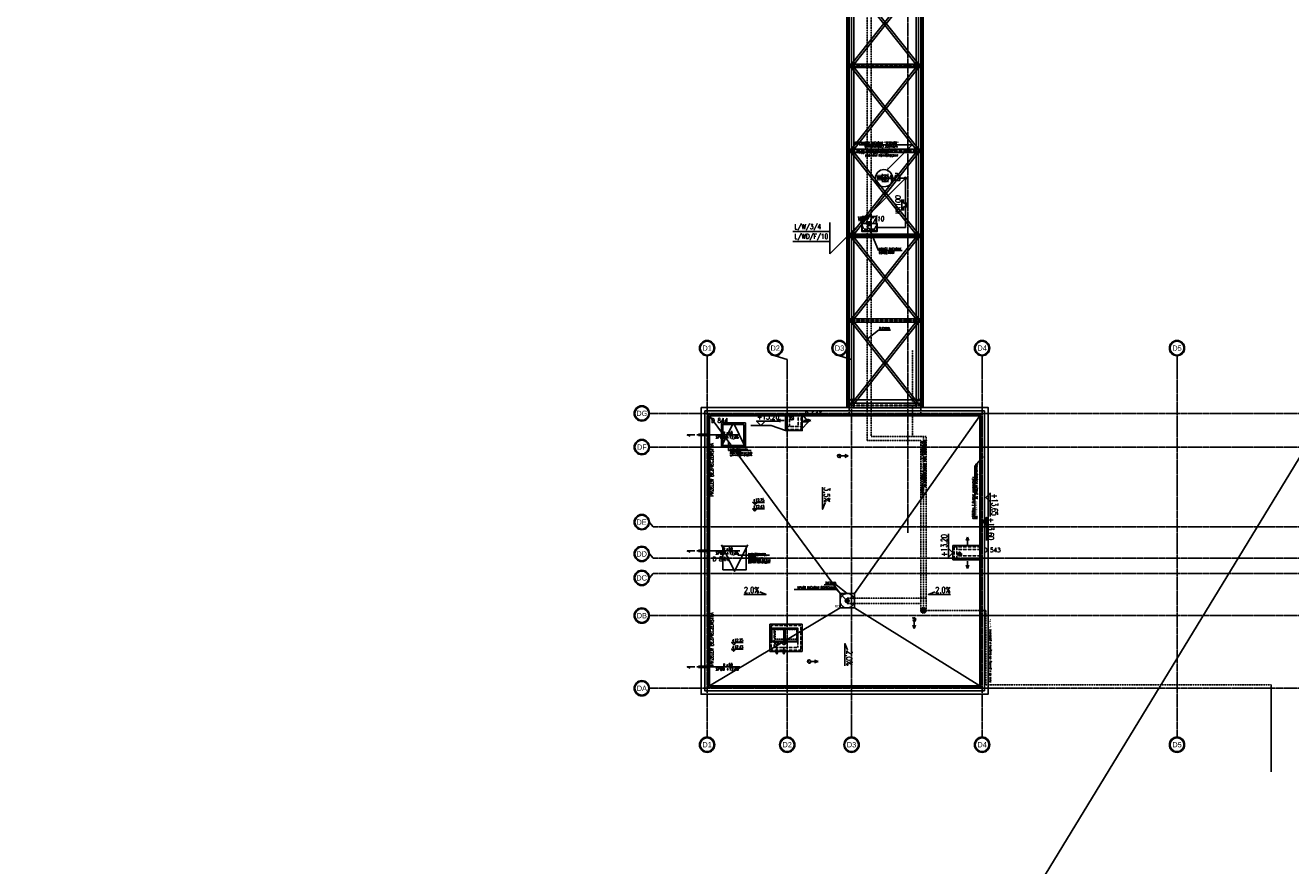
# Model space of a CAD drawing. Extents: x 3880 to 129921, y -116796 to -57711.
# Tile 2 of 110: x 3880 to 9171, y -109765 to -106250. Entities that reach past the tile are written whole.
import ezdxf
from ezdxf.enums import TextEntityAlignment as Align

# ---------------------------------------------------------------- set-up
doc = ezdxf.new("R2010")
doc.units = 0
doc.header["$LTSCALE"] = 2
for name, pattern in [('ACAD_ISO02W100', [15, 12, -3]), ('ACAD_ISO10W100', [18.5, 12, -3, 0.5, -3]), ('CENTER', [2, 1.25, -0.25, 0.25, -0.25]), ('DASHED', [0.75, 0.5, -0.25]), ('DASHED2', [0.375, 0.25, -0.125])]:
    doc.linetypes.add(name, pattern=pattern)
doc.layers.get('0').update_dxf_attribs({"color": 101, "linetype": 'CONTINUOUS'})
for name, color, linetype in [('Det-metal', 141, 'CONTINUOUS'), ('E35', 6, 'CONTINUOUS'), ('E50', 3, 'CONTINUOUS'), ('Fas--opis', 41, 'CONTINUOUS'), ('ins-kan-deszcz', 132, 'CONTINUOUS'), ('Ins-went', 141, 'CONTINUOUS'), ('Ins-wod', 152, 'CONTINUOUS'), ('Ins-wod-opis', 155, 'CONTINUOUS'), ('m-went-wywiew', 1, 'CONTINUOUS'), ('Opis-info', 2, 'CONTINUOUS'), ('Opis-pom', 4, 'CONTINUOUS'), ('Opis-rzedne', 52, 'CONTINUOUS'), ('Opis-spadki', 61, 'CONTINUOUS'), ('Os-osie glowne', 1, 'CENTER'), ('Os-osie-opis', 2, 'CONTINUOUS'), ('Sc-systemowe', 150, 'CONTINUOUS'), ('Sch-opis', 51, 'CONTINUOUS'), ('W-idok', 9, 'CONTINUOUS'), ('W-przebicia-ściany', 223, 'CONTINUOUS')]:
    doc.layers.add(name, color=color, linetype=linetype)
doc.styles.add('dwg_opis duży', font='ARIAL.TTF', dxfattribs={"width": 0.9})
doc.styles.add('dwg_opis podstawowy', font='romans.shx', dxfattribs={"width": 0.9})
doc.styles.add('ROMANS', font='romans', dxfattribs={"width": 0.85})
doc.styles.add('TYTUL2', font='ARIAL.TTF')
doc.dimstyles.new('CHMIELNA', dxfattribs={"dimscale": 3.5, "dimtxt": 4, "dimasz": 1.5, "dimexe": 3, "dimexo": 0, "dimgap": 1, "dimtad": 1, "dimdec": 1, "dimrnd": 0.5, "dimzin": 12, "dimdsep": 46, "dimtxsty": 'ROMANS', "dimblk": 'DIMTICK', "dimcen": 0.09, "dimse1": 1, "dimse2": 1, "dimclrd": 143, "dimclrt": 53, "dimadec": 0, "dimazin": 0, "dimtfac": 1, "dimtdec": 1, "dimtix": 1, "dimtmove": 2, "dimatfit": 2, "dimldrblk": 'ARCHTICK', "dimfxl": 0, "dimtolj": 1, "dimtzin": 0, "dimarcsym": 0})

# ---------------------------------------------------------------- blocks, each defined once
blk = doc.blocks.new('_kgjdskfgjkfh')
at = {"linetype": 'ACAD_ISO10W100'}
for p, q in [((10, 0), (-10, 0)), ((0, 10), (0, -10))]:
    blk.add_line(p, q, dxfattribs=at)
at = {"linetype": 'Continuous', "ltscale": 7}
for p, q in [((-8, 0), (-5, 0)), ((-7.6, 2.5), (-4.8, 1.5)), ((-6.5, 4.7), (-4, 2.9)), ((-4.7, 6.5), (-2.9, 4)), ((-2.5, 7.6), (-1.5, 4.8)), ((0, 8), (0, 5)), ((2.5, 7.6), (1.5, 4.8)), ((4.7, 6.5), (2.9, 4)), ((6.5, 4.7), (4, 2.9)), ((7.6, 2.5), (4.8, 1.5)), ((8, 0), (5, 0)), ((-7.6, -2.5), (-4.8, -1.5)), ((-6.5, -4.7), (-4, -2.9)), ((-4.7, -6.5), (-2.9, -4)), ((-2.5, -7.6), (-1.5, -4.8)), ((0, -8), (0, -5)), ((2.5, -7.6), (1.5, -4.8)), ((4.7, -6.5), (2.9, -4)), ((6.5, -4.7), (4, -2.9)), ((7.6, -2.5), (4.8, -1.5))]:
    blk.add_line(p, q, dxfattribs=at)
at = {"linetype": 'ACAD_ISO02W100'}
blk.add_circle((0, 0), 30, dxfattribs=at)
at = {"linetype": 'Continuous', "ltscale": 7}
for radius in [8, 5]:
    blk.add_circle((0, 0), radius, dxfattribs=at)
blk = doc.blocks.new('SPADKI')
at = {"ltscale": 25}
blk.add_lwpolyline([(0, 0), (0, -70), (-8, -50), (-8, -50)], dxfattribs=at)
at = {"ltscale": 25, "style": 'ROMANS', "width": 0.7}
blk.add_attdef('SP%', text='', height=18, rotation=90, dxfattribs=at).set_placement((-4.9, -24), align=Align.CENTER)
blk = doc.blocks.new('_STRZAŁKA_WENT')
for q in [(-6, -14), (0, -30.2), (6, -14)]:
    blk.add_line((0, 0), q)
blk = doc.blocks.new('dwg_kota kons 50')
blk.add_hatch(color=256).paths.add_polyline_path([(9, 9), (-9, 9), (0, 0)])
blk.add_lwpolyline([(39.75, 9), (-9, 9), (0, 0), (9, 9)])
at = {"style": 'dwg_opis podstawowy', "width": 0.6}
blk.add_attdef('KOTA_KONS', text='', height=12.75, dxfattribs=at).set_placement((15.375, 8.25), align=Align.BOTTOM_CENTER)
blk = doc.blocks.new('dwg_kota arch 50')
blk.add_lwpolyline([(39.75, 9), (-9, 9), (0, 0), (9, 9)])
at = {"style": 'dwg_opis podstawowy', "width": 0.6}
blk.add_attdef('KOTA_ARCH', text='', height=12.75, dxfattribs=at).set_placement((15.375, 8.25), align=Align.BOTTOM_CENTER)
blk = doc.blocks.new('ozn_opis-schodów1-rzut')
at = {"style": 'ROMANS', "width": 0.7}
blk.add_text('x', height=12, dxfattribs=at).set_placement((-3.3, 3))
at = {"ltscale": 25, "style": 'ROMANS', "width": 0.7}
blk.add_attdef('Ilość', text='', height=12, dxfattribs=at).set_placement((-7.7, 3), align=Align.RIGHT)
blk.add_attdef('Wysokość', (6.2, 3), '', height=12, dxfattribs=at)
blk.add_attdef('Długość', text='', height=12, dxfattribs=at).set_placement((0.4, -15), align=Align.CENTER)
blk = doc.blocks.new('_opis_osi_liczbowy')
blk.add_hatch(color=256).paths.add_polyline_path([(32, 32), (32, 28.8, -1), (32, -28.8), (32, -32, 1)])
for radius in [32, 28.8]:
    blk.add_circle((32, 0), radius)
at = {"style": 'dwg_opis duży', "width": 0.9}
blk.add_attdef('AXNAMEH', text='', height=22.4, rotation=90, dxfattribs=at).set_placement((32, 0), align=Align.MIDDLE_CENTER)
blk = doc.blocks.new('_opis_osi')
blk.add_hatch(color=256).paths.add_polyline_path([(32, -32), (28.8, -32, -1), (-28.8, -32), (-32, -32, 1)])
for radius in [32, 28.8]:
    blk.add_circle((0, -32), radius)
at = {"style": 'dwg_opis duży', "width": 0.9}
blk.add_attdef('AXNAMEV', text='', height=22.4, rotation=90, dxfattribs=at).set_placement((0, -32), align=Align.MIDDLE_CENTER)
blk = doc.blocks.new('_GFKJGKJ')
at = {"linetype": 'DASHED', "ltscale": 0.3}
for p, q in [((-11.2, 0), (11.3, 0)), ((0, 11.3), (0, -11.2))]:
    blk.add_line(p, q, dxfattribs=at)
for radius in [11.3, 8.25]:
    blk.add_circle((0, 0), radius, dxfattribs=at)
blk = doc.blocks.new('DIMTICK')
for p, q in [((-1, 0), (1, 0)), ((0, 1), (0, -1))]:
    blk.add_line(p, q)
at = {"const_width": 0.141}
blk.add_lwpolyline([(0.71, 0.71), (-0.71, -0.71)], dxfattribs=at)
blk = doc.blocks.new('A$C5F9C5678')
at = {"layer": 'E35'}
for p, q in [((-54.2, 9.9), (-39.2, 9.9)), ((-39.2, 9.9), (-39.2, 24.9)), ((-39.2, 24.9), (-24.2, 24.9)), ((-24.2, 24.9), (-24.2, 9.9)), ((-24.2, 9.9), (-9.2, 9.9))]:
    blk.add_line(p, q, dxfattribs=at)
blk.add_lwpolyline([(-63.3, 34.4), (0, 34.4), (0, 0), (-63.3, 0)], close=True, dxfattribs=at)
blk = doc.blocks.new('A$C396C56EA')
at = {"layer": 'E35'}
for p, q in [((0, 0), (45, 0)), ((0, -6.9), (15, -6.9)), ((15, -6.9), (15, -21.9)), ((15, -21.9), (30, -21.9)), ((30, -21.9), (30, -6.9)), ((30, -6.9), (45, -6.9))]:
    blk.add_line(p, q, dxfattribs=at)

msp = doc.modelspace()

# ---------------------------------------------------------------- linework, layer by layer
at = {"layer": 'Det-metal'}
for points in [[(7324.673, -104989.785), (7324.673, -107849.785)], [(7344.673, -104989.785), (7344.673, -107849.785)], [(7604.673, -104989.785), (7604.673, -107849.785)], [(7624.673, -104989.785), (7624.673, -107849.785)], [(7608.941, -106419.785), (7328.941, -106064.785)], [(7608.941, -106064.785), (7328.941, -106419.785)], [(7620.404, -106419.785), (7340.404, -106064.785)], [(7620.404, -106064.785), (7340.404, -106419.785)], [(7624.673, -106412.785), (7324.673, -106412.785)], [(7624.673, -106426.785), (7324.673, -106426.785)], [(7608.941, -106774.785), (7328.941, -106419.785)], [(7608.941, -106419.785), (7328.941, -106774.785)], [(7620.404, -106774.785), (7340.404, -106419.785)], [(7620.404, -106419.785), (7340.404, -106774.785)], [(7624.673, -106767.785), (7324.673, -106767.785)], [(7608.941, -107129.785), (7328.941, -106774.785)], [(7608.941, -106774.785), (7328.941, -107129.785)], [(7620.404, -107129.785), (7340.404, -106774.785)], [(7620.404, -106774.785), (7340.404, -107129.785)], [(7624.673, -106781.785), (7324.673, -106781.785)], [(7624.673, -107122.785), (7324.673, -107122.785)], [(7624.673, -107136.785), (7324.673, -107136.785)], [(7608.941, -107484.785), (7328.941, -107129.785)], [(7608.941, -107129.785), (7328.941, -107484.785)], [(7620.404, -107484.785), (7340.404, -107129.785)], [(7620.404, -107129.785), (7340.404, -107484.785)], [(7624.673, -107477.785), (7324.673, -107477.785)], [(7624.673, -107491.785), (7324.673, -107491.785)], [(7608.941, -107839.785), (7328.941, -107484.785)], [(7608.941, -107484.785), (7328.941, -107839.785)], [(7620.404, -107839.785), (7340.404, -107484.785)], [(7620.404, -107484.785), (7340.404, -107839.785)], [(7624.673, -107829.785), (7324.673, -107829.785)], [(7324.673, -107849.785), (7624.673, -107849.785)]]:
    msp.add_lwpolyline(points, dxfattribs=at)
at = {"layer": 'E35'}
for p, q in [((20306.701, -89854.952), (3879.746, -116795.688)), ((7243.252, -107206.206), (7559.993, -106889.465)), ((7243.252, -107074.144), (7243.252, -107206.206)), ((7243.252, -107112.961), (7089.171, -107112.961)), ((7243.252, -107153.556), (7089.171, -107153.556))]:
    msp.add_line(p, q, dxfattribs=at)
at = {"layer": 'E35', "ltscale": 0.5}
msp.add_line((7526.876, -106869.465), (7516.876, -106869.465), dxfattribs=at)
for points in [[(7536.876, -106899.465), (7536.876, -106879.465), (7516.876, -106879.465), (7516.876, -106899.465)], [(7526.876, -106879.465), (7526.876, -106869.465), (7526.876, -106869.465), (7526.876, -106879.465)]]:
    msp.add_lwpolyline(points, close=True, dxfattribs=at)
at = {"layer": 'E50'}
for p, q in [((7516.876, -106889.465), (7506.111, -106889.465)), ((7559.993, -106889.465), (7536.876, -106889.465)), ((7559.993, -106889.465), (7559.993, -107095.396)), ((7441.36, -107095.396), (7559.993, -107095.396))]:
    msp.add_line(p, q, dxfattribs=at)
at = {"layer": 'E50', "const_width": 7}
for points in [[(7334.673, -102173.772), (7334.673, -107816.785)], [(7614.673, -102173.772), (7614.698, -107816.785)], [(7334.673, -106420.785), (7614.673, -106420.785)], [(7336.25, -107130.785), (7616.25, -107130.785)], [(7335.461, -107816.785), (7615.461, -107816.785)]]:
    msp.add_lwpolyline(points, dxfattribs=at)
for points in [[(7330.923, -106420.785, -1), (7338.423, -106420.785, -1)], [(7610.923, -106420.785, -1), (7618.423, -106420.785, -1)], [(7556.243, -106889.465, -1), (7563.743, -106889.465, -1)], [(7332.5, -107130.785, -1), (7340, -107130.785, -1)], [(7612.5, -107130.785, -1), (7620, -107130.785, -1)], [(7331.711, -107816.785, -1), (7339.211, -107816.785, -1)], [(7611.711, -107816.785, -1), (7619.211, -107816.785, -1)]]:
    msp.add_lwpolyline(points, format="xyb", close=True, dxfattribs=at)
at = {"layer": 'E50', "color": 6}
msp.add_circle((7470.202, -106889.465), 35.909, dxfattribs=at)
at = {"layer": 'ins-kan-deszcz', "linetype": 'DASHED', "ltscale": 0.5}
for p, q in [((7635.126, -108697.1), (7896.641, -108697.1)), ((7896.641, -108697.1), (7896.641, -109008.375)), ((7896.641, -109008.375), (9088.914, -109008.375))]:
    msp.add_line(p, q, dxfattribs=at)
for points in [[(7635.126, -107970.1), (7590.283, -107970.1), (7590.283, -107609)], [(7635.126, -108697.1), (7635.126, -107970.1)]]:
    msp.add_lwpolyline(points, dxfattribs=at)
at = {"layer": 'Ins-went'}
for p, q in [((7474.673, -106879.392), (7474.673, -106900.177)), ((7464.28, -106889.785), (7485.065, -106889.785)), ((7092.744, -107900.171), (7078.602, -107886.029)), ((7776.29, -108461.419), (7797.075, -108461.419)), ((7786.682, -108471.812), (7786.682, -108451.027))]:
    msp.add_line(p, q, dxfattribs=at)
at = {"layer": 'Ins-went', "linetype": 'DASHED'}
for p, q in [((7289.26, -108057.688), (7276.085, -108044.512)), ((7603.26, -108741.276), (7590.085, -108728.1)), ((7029.079, -108840.171), (7014.937, -108826.029)), ((7059.228, -108840.171), (7045.086, -108826.029)), ((7164.26, -108917.688), (7151.085, -108904.512))]:
    msp.add_line(p, q, dxfattribs=at)
at = {"layer": 'Ins-went', "linetype": 'DASHED', "ltscale": 0.5}
msp.add_lwpolyline([(7105.673, -108817.1), (7015.673, -108817.1), (7015.673, -108777.1), (7105.673, -108777.1)], close=True, dxfattribs=at)
at = {"layer": 'Ins-went'}
for centre, radius in [((7474.673, -106889.785), 15), ((7474.673, -106889.785), 6.6), ((7474.673, -106889.785), 5), ((7085.673, -107893.1), 7), ((7282.673, -108051.1), 6.588), ((7786.682, -108461.419), 6.6), ((7786.682, -108461.419), 5)]:
    msp.add_circle(centre, radius, dxfattribs=at)
at = {"layer": 'Ins-went', "linetype": 'DASHED'}
for centre, radius in [((7596.673, -108734.688), 6.588), ((7022.008, -108833.1), 7), ((7052.157, -108833.1), 7), ((7157.673, -108911.1), 6.588)]:
    msp.add_circle(centre, radius, dxfattribs=at)
at = {"layer": 'Ins-wod', "linetype": 'DASHED', "ltscale": 0.5}
for p, q in [((7623.876, -107986.1), (7400.532, -107986.1)), ((7646.376, -107970.1), (7416.532, -107970.1))]:
    msp.add_line(p, q, dxfattribs=at)
for points in [[(7400.532, -102879.785), (7400.532, -107986.1)], [(7416.532, -102879.785), (7416.532, -107970.1)]]:
    msp.add_lwpolyline(points, dxfattribs=at)
at = {"layer": 'Ins-wod', "linetype": 'DASHED2'}
for points in [[(7623.876, -108697.1), (7623.876, -107986.1)], [(7646.376, -108697.1), (7646.376, -107970.1)], [(7316.673, -108645.413), (7646.376, -108645.413)], [(7316.673, -108645.413), (7646.376, -108645.413)], [(7316.673, -108668.007), (7623.876, -108668.007)], [(7316.673, -108668.007), (7623.876, -108668.007)], [(7623.876, -108697.1), (7623.876, -108668.007)], [(7646.376, -108697.1), (7646.376, -108645.413)]]:
    msp.add_lwpolyline(points, dxfattribs=at)
at = {"layer": 'm-went-wywiew'}
for p, q in [((7001.039, -108775.479), (7001.039, -108825.479)), ((7051.039, -108775.479), (7001.039, -108775.479)), ((7051.039, -108825.479), (7051.039, -108775.479)), ((7057.513, -108775.433), (7057.513, -108825.433)), ((7107.513, -108775.433), (7057.513, -108775.433)), ((7107.513, -108825.433), (7107.513, -108775.433)), ((7001.039, -108825.479), (7051.039, -108825.479)), ((7057.513, -108825.433), (7107.513, -108825.433))]:
    msp.add_line(p, q, dxfattribs=at)
at = {"layer": 'm-went-wywiew', "color": 254}
for points in [[(6997.726, -108772.192), (7054.199, -108772.192), (7054.199, -108828.634), (6997.726, -108828.634)], [(7054.199, -108772.146), (7110.673, -108772.146), (7110.673, -108828.588), (7054.199, -108828.588)]]:
    msp.add_lwpolyline(points, close=True, dxfattribs=at)
at = {"layer": 'Opis-info'}
msp.add_lwpolyline([(7850.495, -108315.213), (7850.495, -108093.24), (7885.416, -108053.051)], dxfattribs=at)
at = {"layer": 'Opis-pom'}
msp.add_line((9088.914, -109008.375), (9088.914, -109373.121), dxfattribs=at)
at = {"layer": 'Opis-rzedne'}
msp.add_lwpolyline([(7058.673, -107945.1), (6998.146, -107923.318), (6913.443, -107923.318)], dxfattribs=at)
at = {"layer": 'Os-osie glowne'}
for points in [[(7334.673, -101606.785), (7334.673, -109210.991)], [(7569.673, -101606.785), (7569.673, -108373.785)], [(6730.673, -107648.1), (6730.673, -109210.991)], [(7065.673, -107648.1), (7065.673, -109210.991)], [(7880.673, -107648.1), (7880.673, -109210.991)], [(8695.673, -107648.1), (8695.673, -109210.991)], [(6505.673, -107873.1), (9731.349, -107873.1)], [(6505.673, -108014.1), (9731.349, -108014.1)], [(6505.673, -108348.1), (9731.349, -108348.1)], [(6505.673, -108479.1), (9731.349, -108479.1)], [(6505.673, -108543.1), (9731.349, -108543.1)], [(6505.673, -108719.1), (9731.349, -108719.1)], [(6505.673, -109023.1), (9731.349, -109023.1)]]:
    msp.add_lwpolyline(points, dxfattribs=at)
at = {"layer": 'Os-osie-opis'}
for points in [[(6730.673, -107648.1), (6730.673, -107632.1)], [(7015.673, -107632.1), (7065.673, -107648.1)], [(7284.673, -107632.1), (7334.673, -107648.1)], [(7880.673, -107648.1), (7880.673, -107632.1)], [(8695.673, -107648.1), (8695.673, -107632.1)], [(6505.673, -107873.1), (6489.673, -107873.1)], [(6505.673, -108014.1), (6489.673, -108014.1)], [(6489.673, -108328.94), (6505.673, -108348.1)], [(6489.673, -108460.94), (6505.673, -108479.1)], [(6489.673, -108561.26), (6505.673, -108543.1)], [(6505.673, -108719.1), (6489.673, -108719.1)], [(6505.673, -109023.1), (6489.673, -109023.1)], [(6730.673, -109210.991), (6730.673, -109226.991)], [(7065.673, -109210.991), (7065.673, -109226.991)], [(7334.673, -109210.991), (7334.673, -109226.991)], [(7880.673, -109210.991), (7880.673, -109226.991)], [(8695.673, -109210.991), (8695.673, -109226.991)]]:
    msp.add_lwpolyline(points, dxfattribs=at)
at = {"layer": 'Sc-systemowe'}
for points in [[(7315.673, -104974.285), (7315.673, -107849.785)], [(7319.673, -104974.285), (7319.673, -107849.785)], [(7323.673, -104974.285), (7323.673, -107849.785)], [(7625.673, -104974.285), (7625.673, -107849.785)], [(7629.673, -104974.285), (7629.673, -107849.785)], [(7633.673, -104974.285), (7633.673, -107849.785)]]:
    msp.add_lwpolyline(points, dxfattribs=at)
at = {"layer": 'Sch-opis'}
for points in [[(6820.168, -107987.499), (6820.168, -108027.748)], [(6915.215, -108027.748), (6820.168, -108027.748)], [(6991.171, -108466.355), (6859.845, -108466.355)]]:
    msp.add_lwpolyline(points, dxfattribs=at)
at = {"layer": 'W-idok'}
for p, q in [((6740.673, -107883.1), (6740.673, -109013.1)), ((7870.673, -107883.1), (6740.673, -107883.1)), ((7870.673, -109013.1), (7870.673, -107883.1)), ((7875.673, -108426.1), (7758.673, -108426.1)), ((7758.673, -108426.1), (7758.673, -108486.1)), ((7758.673, -108486.1), (7875.673, -108486.1)), ((6740.673, -109013.1), (7870.673, -109013.1))]:
    msp.add_line(p, q, dxfattribs=at)
at = {"layer": 'W-idok', "linetype": 'DASHED'}
for p, q in [((7063.673, -107940.1), (7063.673, -107878.1)), ((7075.673, -107928.1), (7075.673, -107878.1)), ((7111.673, -107878.1), (7111.673, -107928.1)), ((7123.673, -107878.1), (7123.673, -107940.1)), ((7123.673, -107928.1), (7063.673, -107928.1)), ((7123.673, -107940.1), (7063.673, -107940.1)), ((7875.673, -108431.1), (7763.673, -108431.1)), ((7763.673, -108431.1), (7763.673, -108481.1)), ((7775.673, -108431.1), (7775.673, -108481.1)), ((7875.673, -108443.1), (7775.673, -108443.1)), ((7775.673, -108469.1), (7875.673, -108469.1)), ((7763.673, -108481.1), (7875.673, -108481.1))]:
    msp.add_line(p, q, dxfattribs=at)
for points in [[(7624.673, -106418.785), (7324.673, -106418.785)], [(7624.673, -106420.785), (7324.673, -106420.785)], [(7624.673, -106773.785), (7324.673, -106773.785)], [(7624.673, -106775.785), (7324.673, -106775.785)], [(7624.673, -107128.785), (7324.673, -107128.785)], [(7624.673, -107130.785), (7324.673, -107130.785)], [(7624.673, -107483.785), (7324.673, -107483.785)], [(7624.673, -107485.785), (7324.673, -107485.785)], [(7624.673, -107816.785), (7324.673, -107816.785)], [(7324.673, -107816.785), (7324.673, -107871.785)], [(7624.673, -107816.785), (7624.673, -107871.785)], [(7624.673, -107838.785), (7324.673, -107838.785)], [(7624.673, -107840.785), (7324.673, -107840.785)]]:
    msp.add_lwpolyline(points, dxfattribs=at)
at = {"layer": 'W-idok'}
for points in [[(7378.532, -107109.785), (7438.532, -107109.785), (7438.532, -107049.785), (7378.532, -107049.785)], [(6705.673, -107848.1), (6705.673, -109048.1), (7905.673, -109048.1), (7905.673, -107848.1)], [(6720.673, -107863.1), (6720.673, -109033.1), (7890.673, -109033.1), (7890.673, -107863.1)], [(6735.673, -107878.1), (6735.673, -109018.1), (7875.673, -109018.1), (7875.673, -107878.1)], [(6890.673, -107913.1), (6790.673, -107913.1), (6790.673, -108013.1), (6890.673, -108013.1)], [(6884.673, -107919.1), (6796.673, -107919.1), (6796.673, -108007.1), (6884.673, -108007.1)], [(6796.673, -108429.1), (6894.673, -108429.1), (6894.673, -108527.1), (6796.673, -108527.1)], [(7286.673, -108626.663), (7286.673, -108686.663), (7346.673, -108686.663), (7346.673, -108626.663)], [(6993.673, -108755.1), (6993.673, -108832.1), (6993.673, -108869.1), (7127.673, -108869.1), (7127.673, -108755.1)]]:
    msp.add_lwpolyline(points, close=True, dxfattribs=at)
for points in [[(6740.673, -107883.1), (7286.673, -108626.663)], [(7058.673, -107878.1), (7058.673, -107945.1), (7128.673, -107945.1), (7128.673, -107878.1)], [(7128.673, -107878.1), (7154.673, -107909.1), (7123.673, -107940.1)], [(7346.673, -108626.663), (7870.673, -107883.1)], [(6889.407, -108013.118), (6840.673, -107913.1), (6789.407, -108013.118)], [(6790.673, -107913.1), (6890.673, -107913.1), (6890.673, -108013.1), (6790.673, -108013.1), (6790.673, -107913.1)], [(7123.673, -107909.1), (7154.673, -107909.1)], [(6790.673, -108423.1), (6845.673, -108533.1), (6900.673, -108423.1)], [(7286.673, -108686.663), (6740.673, -109013.1)], [(7346.673, -108686.663), (7870.673, -109013.1)]]:
    msp.add_lwpolyline(points, dxfattribs=at)
at = {"layer": 'W-idok', "linetype": 'DASHED'}
for points in [[(6998.673, -108760.1), (6998.673, -108832.1), (6998.673, -108864.1), (7122.673, -108864.1), (7122.673, -108760.1)], [(7010.673, -108772.1), (7010.673, -108832.1), (7010.673, -108852.1), (7110.673, -108852.1), (7110.673, -108772.1)]]:
    msp.add_lwpolyline(points, close=True, dxfattribs=at)
at = {"layer": 'W-przebicia-ściany'}
for p, q in [((6767.246, -107963.1), (6867.101, -107963.1)), ((6767.246, -108448.1), (6867.101, -108448.1)), ((6767.246, -108933.1), (6867.101, -108933.1))]:
    msp.add_line(p, q, dxfattribs=at)
for points in [[(6679.501, -107963.1), (6647.683, -107963.1), (6659.238, -107968.935)], [(6767.246, -107963.1), (6687.562, -107963.1)], [(6695.242, -107965.6), (6695.242, -107960.6)], [(6705.673, -107960.6), (6695.242, -107960.6)], [(6705.247, -107965.6), (6695.242, -107965.6)], [(6705.247, -107965.6), (6740.673, -107960.6)], [(6740.673, -107965.6), (6705.247, -107965.6)], [(6740.673, -107960.6), (6705.673, -107960.6)], [(6705.673, -107960.6), (6740.673, -107965.6)], [(6679.501, -108448.1), (6647.683, -108448.1), (6659.238, -108453.935)], [(6767.246, -108448.1), (6687.562, -108448.1)], [(6695.242, -108450.6), (6695.242, -108445.6)], [(6705.673, -108445.6), (6695.242, -108445.6)], [(6705.247, -108450.6), (6695.242, -108450.6)], [(6705.247, -108450.6), (6740.673, -108445.6)], [(6740.673, -108450.6), (6705.247, -108450.6)], [(6740.673, -108445.6), (6705.673, -108445.6)], [(6705.673, -108445.6), (6740.673, -108450.6)], [(6679.501, -108933.1), (6647.683, -108933.1), (6659.238, -108938.935)], [(6767.246, -108933.1), (6687.562, -108933.1)], [(6695.242, -108935.6), (6695.242, -108930.6)], [(6705.673, -108930.6), (6695.242, -108930.6)], [(6705.247, -108935.6), (6695.242, -108935.6)], [(6705.247, -108935.6), (6740.673, -108930.6)], [(6740.673, -108935.6), (6705.247, -108935.6)], [(6740.673, -108930.6), (6705.673, -108930.6)], [(6705.673, -108930.6), (6740.673, -108935.6)]]:
    msp.add_lwpolyline(points, dxfattribs=at)

# ---------------------------------------------------------------- block references
at = {"layer": 'E35', "rotation": 90}
msp.add_blockref('A$C396C56EA', (7545.635, -107024.103), dxfattribs=at)
at = {"layer": 'E35'}
msp.add_blockref('A$C5F9C5678', (7441.556, -107112.58), dxfattribs=at)
at = {"layer": 'Ins-went', "xscale": -1}
for p, rotation in [((7023.435, -107903.1), 90), ((7022.008, -108880.172), 180), ((7052.157, -108880.172), 180), ((7194.498, -108911.1), 270)]:
    msp.add_blockref('_STRZAŁKA_WENT', p, dxfattribs=dict(at, rotation=rotation))
at = {"layer": 'Ins-went'}
for p, rotation in [((7163.911, -107903.1), 270), ((7320.911, -108051.1), 270), ((7819.673, -108521.338), 180), ((7596.673, -108772.926), 180)]:
    msp.add_blockref('_STRZAŁKA_WENT', p, dxfattribs=dict(at, rotation=rotation))
at = {"layer": 'Ins-went', "xscale": -1}
msp.add_blockref('_STRZAŁKA_WENT', (7819.673, -108390.862), dxfattribs=at)
at = {"layer": 'Ins-wod', "xscale": -1, "rotation": 270}
msp.add_blockref('_kgjdskfgjkfh', (7408.532, -107079.785), dxfattribs=at)
at = {"layer": 'Ins-wod', "rotation": 270}
msp.add_blockref('_kgjdskfgjkfh', (7316.673, -108656.663), dxfattribs=at)
at = {"layer": 'Ins-wod'}
msp.add_blockref('_GFKJGKJ', (7635.126, -108697.1), dxfattribs=at)
msp.add_blockref('_GFKJGKJ', (7635.126, -108697.1), dxfattribs=at)
at = {"layer": 'Opis-rzedne', "xscale": 2, "yscale": 2, "zscale": 2}
msp.add_blockref('dwg_kota arch 50', (6955.794, -107923.318), dxfattribs=at).add_auto_attribs({'KOTA_ARCH': '+13,20'})
for name, p, rotation, values in [('dwg_kota arch 50', (7896.353, -108224.472), 270, {'KOTA_ARCH': '+13,65'}), ('dwg_kota kons 50', (7880.673, -108325.747), 270, {'KOTA_KONS': '+13,60'}), ('dwg_kota arch 50', (7758.673, -108456.1), 90, {'KOTA_ARCH': '+13,20'})]:
    msp.add_blockref(name, p, dxfattribs=dict(at, rotation=rotation)).add_auto_attribs(values)
at = {"layer": 'Opis-rzedne'}
for name, p, values in [('dwg_kota arch 50', (6930.601, -108254.245), {'KOTA_ARCH': '+12,75'}), ('dwg_kota kons 50', (6930.601, -108281.791), {'KOTA_KONS': '+12,43'}), ('dwg_kota arch 50', (6842.32, -108840.612), {'KOTA_ARCH': '+12,75'}), ('dwg_kota kons 50', (6842.32, -108868.158), {'KOTA_KONS': '+12,43'})]:
    msp.add_blockref(name, p, dxfattribs=at).add_auto_attribs(values)
at = {"layer": 'Opis-spadki'}
ref = msp.add_blockref('SPADKI', (7213.841, -108181.676), dxfattribs=dict(at, xscale=-1.320808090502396, yscale=1.320808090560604, zscale=1.320808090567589))
ref.add_attrib('SP%', '3,5%', dxfattribs={"layer": '0', "ltscale": 25, "height": 23.7745, "rotation": 270, "style": 'ROMANS', "width": 0.7}).set_placement((7220.309, -108213.439), align=Align.CENTER)
ref = msp.add_blockref('SPADKI', (6884.877, -108630.371), dxfattribs=dict(at, xscale=-1.320808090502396, yscale=1.320808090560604, zscale=1.320808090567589, rotation=90))
ref.add_attrib('SP%', '2,0%', dxfattribs={"layer": '0', "ltscale": 25, "height": 23.7745, "style": 'ROMANS', "width": 0.7}).set_placement((6916.64, -108623.904), align=Align.CENTER)
at = {"layer": 'Opis-spadki', "xscale": 1.320808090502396, "yscale": 1.320808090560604, "zscale": 1.320808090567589}
for p, rotation in [((7748.468, -108630.371), 270), ((7306.673, -108928.39), 180)]:
    msp.add_blockref('SPADKI', p, dxfattribs=dict(at, rotation=rotation)).add_auto_attribs({'SP%': '2,0%'})
at = {"layer": 'Os-osie-opis'}
ref = msp.add_blockref('_opis_osi_liczbowy', (6730.673, -107632.1), dxfattribs=dict(at, xscale=-1, rotation=270))
ref.add_attrib('AXNAMEH', 'D1', dxfattribs={"layer": '0', "height": 22.4, "style": 'dwg_opis duży', "width": 0.9}).set_placement((6730.673, -107600.207), align=Align.MIDDLE_CENTER)
ref = msp.add_blockref('_opis_osi_liczbowy', (7015.673, -107632.1), dxfattribs=dict(at, xscale=-1, rotation=270))
ref.add_attrib('AXNAMEH', 'D2', dxfattribs={"layer": '0', "height": 22.4, "style": 'dwg_opis duży', "width": 0.9}).set_placement((7015.673, -107600.207), align=Align.MIDDLE_CENTER)
ref = msp.add_blockref('_opis_osi_liczbowy', (7284.673, -107632.1), dxfattribs=dict(at, xscale=-1, rotation=270))
ref.add_attrib('AXNAMEH', 'D3', dxfattribs={"layer": '0', "height": 22.4, "style": 'dwg_opis duży', "width": 0.9}).set_placement((7284.673, -107600.207), align=Align.MIDDLE_CENTER)
ref = msp.add_blockref('_opis_osi_liczbowy', (7880.673, -107632.1), dxfattribs=dict(at, xscale=-1, rotation=270))
ref.add_attrib('AXNAMEH', 'D4', dxfattribs={"layer": '0', "height": 22.4, "style": 'dwg_opis duży', "width": 0.9}).set_placement((7880.673, -107599.81), align=Align.MIDDLE_CENTER)
ref = msp.add_blockref('_opis_osi_liczbowy', (8695.673, -107632.1), dxfattribs=dict(at, xscale=-1, rotation=270))
ref.add_attrib('AXNAMEH', 'D5', dxfattribs={"layer": '0', "height": 22.4, "style": 'dwg_opis duży', "width": 0.9}).set_placement((8695.673, -107600.115), align=Align.MIDDLE_CENTER)
ref = msp.add_blockref('_opis_osi', (6489.673, -107873.1), dxfattribs=dict(at, rotation=270))
ref.add_attrib('AXNAMEV', 'DG', dxfattribs={"layer": '0', "height": 22.4, "style": 'dwg_opis duży', "width": 0.9}).set_placement((6457.838, -107873.1), align=Align.MIDDLE_CENTER)
ref = msp.add_blockref('_opis_osi', (6489.673, -108014.1), dxfattribs=dict(at, rotation=270))
ref.add_attrib('AXNAMEV', 'DF', dxfattribs={"layer": '0', "height": 22.4, "style": 'dwg_opis duży', "width": 0.9}).set_placement((6457.838, -108014.1), align=Align.MIDDLE_CENTER)
ref = msp.add_blockref('_opis_osi', (6489.673, -108327.94), dxfattribs=dict(at, rotation=270))
ref.add_attrib('AXNAMEV', 'DE', dxfattribs={"layer": '0', "height": 22.4, "style": 'dwg_opis duży', "width": 0.9}).set_placement((6456.958, -108327.94), align=Align.MIDDLE_CENTER)
ref = msp.add_blockref('_opis_osi', (6489.673, -108460.94), dxfattribs=dict(at, rotation=270))
ref.add_attrib('AXNAMEV', 'DD', dxfattribs={"layer": '0', "height": 22.4, "style": 'dwg_opis duży', "width": 0.9}).set_placement((6456.958, -108460.94), align=Align.MIDDLE_CENTER)
ref = msp.add_blockref('_opis_osi', (6489.673, -108561.26), dxfattribs=dict(at, xscale=-1, rotation=270))
ref.add_attrib('AXNAMEV', 'DC', dxfattribs={"layer": '0', "height": 22.4, "style": 'dwg_opis duży', "width": 0.9}).set_placement((6456.958, -108561.26), align=Align.MIDDLE_CENTER)
ref = msp.add_blockref('_opis_osi', (6489.673, -108719.1), dxfattribs=dict(at, rotation=270))
ref.add_attrib('AXNAMEV', 'DB', dxfattribs={"layer": '0', "height": 22.4, "style": 'dwg_opis duży', "width": 0.9}).set_placement((6457.838, -108719.1), align=Align.MIDDLE_CENTER)
ref = msp.add_blockref('_opis_osi', (6489.673, -109023.1), dxfattribs=dict(at, rotation=270))
ref.add_attrib('AXNAMEV', 'DA', dxfattribs={"layer": '0', "height": 22.4, "style": 'dwg_opis duży', "width": 0.9}).set_placement((6457.838, -109023.1), align=Align.MIDDLE_CENTER)
at = {"layer": 'Os-osie-opis', "rotation": 270}
for p, values in [((6730.673, -109226.991), {'AXNAMEH': 'D1'}), ((7065.673, -109226.991), {'AXNAMEH': 'D2'}), ((7334.673, -109226.991), {'AXNAMEH': 'D3'}), ((7880.673, -109226.991), {'AXNAMEH': 'D4'}), ((8695.673, -109226.991), {'AXNAMEH': 'D5'})]:
    msp.add_blockref('_opis_osi_liczbowy', p, dxfattribs=at).add_auto_attribs(values)
at = {"layer": 'W-przebicia-ściany'}
for p in [(6814.076, -107963.814), (6814.076, -108448.814), (6814.076, -108933.814)]:
    msp.add_blockref('ozn_opis-schodów1-rzut', p, dxfattribs=at).add_auto_attribs({'Ilość': '%%C', 'Wysokość': '50', 'Długość': 'SPÓD +12,85'})

# ---------------------------------------------------------------- texts
at = {"layer": 'E35', "style": 'ROMANS'}
for s, height, width, p in [('W|3|4', 23, 0.7, (7439.248, -106898.666)), ('L/W/3/4', 20, 0.8, (7095.297, -107102.011)), ('L/WD/F/10', 20, 0.8, (7095.297, -107142.606))]:
    msp.add_text(s, height=height, dxfattribs=dict(at, width=width)).set_placement(p)
at = {"layer": 'E35', "style": 'ROMANS', "oblique": 5, "width": 0.8}
msp.add_text('KK100', height=20, rotation=90, dxfattribs=at).set_placement((7538.772, -107039.625))
msp.add_text('WD/F/10', height=20, dxfattribs=at).set_placement((7359.228, -107068.997))
at = {"layer": 'Fas--opis', "char_height": 18.963, "width": 650.84484, "style": 'ROMANS'}
for s, insert, attachment_point, rotation in [('D 543', (7209.988, -107865.011), 3, 360), ('D 844', (6747.156, -107893.457), 1, 0), ('D 543', (7957.801, -108434.933), 3, 360), ('D 844', (6753.682, -108472.748), 1, 0)]:
    msp.add_mtext(s, dxfattribs=dict(at, insert=insert, attachment_point=attachment_point, rotation=rotation))
at = {"layer": 'Ins-wod-opis', "insert": (7264.167, -108674.369), "char_height": 10.2123, "width": 1336.21749, "attachment_point": 1, "style": 'TYTUL2'}
msp.add_mtext('RD', dxfattribs=at)
at = {"layer": 'Opis-info', "style": 'ROMANS', "width": 0.7}
for s, p in [('podejście z rynny z łącznika E do pionu rd', (7631.305, -108102.383)), ('podejście z rynny z łącznika E do pionu rd', (7631.305, -108102.383)), ('na poziomie dach/ sufit podwieszony', (7641.161, -108081.816)), ('na poziomie dach/ sufit podwieszony', (7641.161, -108081.816)), ('rura rd w piwnicy do budynku A pościanie łącznika', (7914.76, -108864.784))]:
    msp.add_text(s, height=9, rotation=90, dxfattribs=at).set_placement(p, align=Align.MIDDLE)
for s, p in [('NA PODKŁADCE ZE SKLEJKI WODOODPORNEJ', (7861.247, -108314.134)), ('OBRÓBKA Z BLACHY ALUMINIOWEJ', (7849.261, -108314.134))]:
    msp.add_text(s, height=9, rotation=90, dxfattribs=at).set_placement(p)
at = {"layer": 'Opis-info', "char_height": 13.6, "width": 933.92277, "attachment_point": 1, "rotation": 90, "style": 'dwg_opis podstawowy'}
for insert in [(6743.205, -108220.352), (6743.205, -108927.989)]:
    msp.add_mtext('PRZELEW BEZPIECZEŃSTWA ', dxfattribs=dict(at, insert=insert))
at = {"layer": 'Sch-opis', "style": 'ROMANS', "width": 0.7}
for s, p in [('100/100cm', (6826.62, -108034.446)), ('KLAPA ODDYMIAJĄCA', (6826.62, -108026.471)), ('FIRMY MERCOR TYP C100', (6826.62, -108042.485)), ('LUB INNA RÓWNORZĘDNA', (6826.62, -108050.876)), ('KLAPA ODDYMIAJĄCA', (6902.838, -108464.701)), ('FUNKCJĄ WYŁAZOWĄ', (6902.838, -108474.574)), ('110/110cm', (6902.783, -108482.549)), ('FIRMY MERCOR TYP C110', (6902.838, -108490.588)), ('LUB INNY RÓWNORZĘDNY', (6902.838, -108498.979))]:
    msp.add_text(s, height=6.3, dxfattribs=at).set_placement(p)
at = {"layer": 'Sch-opis', "char_height": 9, "width": 203.76147, "style": 'ROMANS'}
for s, insert, attachment_point in [('MOC 77W/230-PRACA STAŁA', (7528.322, -106776.866), 3), ('O WYDAJNOŚCI 330m3/h ', (7526.422, -106752.018), 3), ('WENTYLATOR DACHOWY "TFER160"', (7529.034, -106737.032), 3), ('NA PRZEWODZIE %%C160', (7526.422, -106767.198), 3), ('LUB INNY RÓWNORZĘDNY', (7528.322, -106789.733), 3), ('WPUST DACHOWY\\POGRZEWANY', (7449.362, -107181.265), 1), ('ZLEWNIA', (7449.338, -107511.909), 1), ('WPUST DACHOWY OGRZEWANY', (7268.86, -108596.702), 3), ('ZLEWNIA', (7268.86, -108577.578), 3)]:
    msp.add_mtext(s, dxfattribs=dict(at, insert=insert, attachment_point=attachment_point))

# ---------------------------------------------------------------- leaders
at = {"layer": 'Sch-opis'}
for points in [[(7485.065, -106853.388), (7588.461, -106750.1), (7366.73, -106750.1)], [(7408.532, -107097.968), (7447.355, -107191.522), (7546.053, -107191.522)], [(7401.525, -107560.993), (7447.331, -107524.976), (7497.616, -107524.976)], [(7316.673, -108656.663), (7270.867, -108609.77), (7095.286, -108609.77)], [(7316.673, -108626.663), (7270.867, -108590.646), (7220.582, -108590.646)]]:
    msp.add_leader(points, dimstyle='CHMIELNA', override={"dimasz": 4, "dimgap": 1, "dimtad": 0}, dxfattribs=at)

doc.saveas('drawing.dxf')
